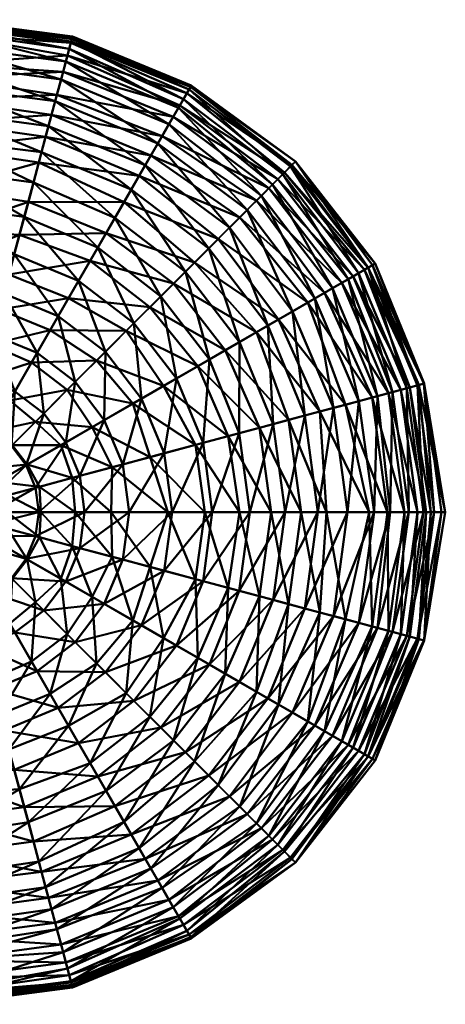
# Model space of a CAD drawing. Header units: millimetres. Extents: x -283 to 283, y -278 to 278.
# Tile 3 of 3: x 42 to 283, y -278 to 278. Entities that reach past the tile are written whole.
import ezdxf

# ---------------------------------------------------------------- set-up
doc = ezdxf.new("R2010")
doc.units = ezdxf.units.MM
doc.layers.add('A-GENM', color=13, linetype='Continuous', lineweight=30)
doc.layers.add('E-LITE-EQPM', color=33, linetype='Continuous', lineweight=30)

# ---------------------------------------------------------------- blocks, each defined once
blk = doc.blocks.new('6335_PLUSMINUS SOLO_Rotation transformation - 2700K-220638-_3D_')
at = {"layer": 'E-LITE-EQPM', "lineweight": 40}
mesh = blk.add_polyface(dxfattribs=at)
corners = [(0, 192.94, 651.04), (0, 210.08, 628.12), (49.9, 186.24, 650.68), (54.49, 203.37, 629.23), (0, 225.92, 605.42), (58.41, 217.99, 604.91), (0, 240.29, 582.54), (62.21, 232.19, 582.71), (0, 253.22, 559.54), (65.48, 244.36, 559.12), (0, 263.67, 534.82), (68.22, 254.61, 534.7), (0, 271.68, 508.94), (70.13, 261.73, 507.93), (0, 275.02, 479.35), (71.26, 265.96, 479.77), (0, 276.75, 450.76), (71.58, 267.13, 450.53), (0, 278.19, 424.54), (71.98, 268.61, 424.43), (0, 277.45, 398.39), (71.75, 267.79, 398.18), (0, 274.36, 372.35), (71.02, 265.04, 372.38), (0, 270.23, 347.69), (69.11, 257.92, 345), (0, 253.16, 315.2), (66.62, 248.64, 318.46), (0, 245.43, 292.8), (63.15, 235.67, 291.78), (0, 233.05, 269.42), (60.15, 224.5, 269.01), (0, 220.18, 248.07), (56.78, 211.92, 247.61), (0, 205.46, 227.9), (52.94, 197.58, 227.43), (0, 182.53, 206.06), (46.98, 175.32, 205.58), (95.93, 166.16, 648.1), (105.2, 182.21, 628.88), (113.12, 195.93, 606.11), (120.26, 208.29, 582.97), (126.5, 219.1, 559.15), (131.88, 228.42, 534.95), (134.74, 233.37, 505.8), (137.86, 238.79, 480.28), (136.65, 236.69, 371.38), (132.6, 229.67, 343.48), (128.96, 223.36, 318.85), (122.65, 212.44, 292.71), (116.34, 201.5, 269.17), (109.7, 190, 247.61), (101.09, 175.09, 226.19)]
mesh.append_faces([[corners[k] for k in face] for face in [(0, 1, 2), (1, 3, 2), (1, 4, 3), (4, 5, 3), (4, 6, 5), (6, 7, 5), (6, 8, 7), (8, 9, 7), (8, 10, 9), (10, 11, 9), (10, 12, 11), (12, 13, 11), (12, 14, 13), (14, 15, 13), (14, 16, 15), (16, 17, 15), (16, 18, 17), (18, 19, 17), (18, 20, 19), (20, 21, 19), (20, 22, 21), (22, 23, 21), (22, 24, 23), (24, 25, 23), (24, 26, 25), (26, 27, 25), (26, 28, 27), (28, 29, 27), (28, 30, 29), (30, 31, 29), (30, 32, 31), (32, 33, 31), (32, 34, 33), (34, 35, 33), (34, 36, 35), (36, 37, 35), (2, 3, 38), (3, 39, 38), (3, 5, 39), (5, 40, 39), (5, 7, 40), (7, 9, 41), (9, 11, 42), (11, 13, 43), (13, 15, 44), (15, 17, 45), (23, 25, 46), (25, 27, 47), (27, 29, 48), (29, 31, 49), (31, 33, 50), (33, 35, 51), (35, 52, 51), (35, 37, 52)]])
mesh = blk.add_polyface(dxfattribs=at)
corners = [(62.21, 232.19, 582.71), (120.26, 208.29, 582.97), (113.12, 195.93, 606.11), (65.48, 244.36, 559.12), (126.5, 219.1, 559.15), (68.22, 254.61, 534.7), (131.88, 228.42, 534.95), (70.13, 261.73, 507.93), (134.74, 233.37, 505.8), (71.26, 265.96, 479.77), (137.86, 238.79, 480.28), (71.58, 267.13, 450.53), (138.83, 240.47, 451.86), (71.98, 268.61, 424.43), (139.15, 241.01, 424.65), (71.75, 267.79, 398.18), (138.71, 240.25, 398.36), (71.02, 265.04, 372.38), (136.65, 236.69, 371.38), (69.11, 257.92, 345), (132.6, 229.67, 343.48), (66.62, 248.64, 318.46), (128.96, 223.36, 318.85), (63.15, 235.67, 291.78), (122.65, 212.44, 292.71), (60.15, 224.5, 269.01), (116.34, 201.5, 269.17), (56.78, 211.92, 247.61), (109.7, 190, 247.61), (86.33, 149.54, 668.58), (121.82, 121.82, 667.36), (106.63, 106.63, 683.75), (95.93, 166.16, 648.1), (135.8, 135.8, 648.59), (105.2, 182.21, 628.88), (148.99, 148.99, 629.62), (160.7, 160.7, 608.33), (170.8, 170.8, 584.95), (178.75, 178.75, 558.79), (185.13, 185.13, 531.9), (190.98, 190.98, 506.66), (195.18, 195.18, 480.67), (198.04, 198.04, 426.6), (196.09, 196.09, 398.26), (191.76, 191.76, 369.45), (188.08, 188.08, 344.13), (183.03, 183.03, 319.56), (176.04, 176.04, 295.26), (166.5, 166.5, 270.95), (154.42, 154.42, 247.03), (101.09, 175.09, 226.19), (140.91, 140.91, 224.68), (90.93, 157.49, 205.74), (129.14, 129.14, 206.11), (81.89, 141.84, 188.79), (115.74, 115.74, 188.75), (69.77, 120.84, 171.73), (102.35, 102.35, 173.63), (149.35, 86.23, 667.9), (166.33, 96.03, 648.63), (175.99, 101.61, 226.73), (158.37, 91.44, 206.22)]
mesh.append_faces([[corners[k] for k in face] for face in [(0, 1, 2), (3, 4, 1), (5, 6, 4), (7, 8, 6), (9, 10, 8), (11, 12, 10), (11, 13, 12), (13, 14, 12), (13, 15, 14), (15, 16, 14), (15, 17, 16), (17, 18, 16), (19, 20, 18), (21, 22, 20), (23, 24, 22), (25, 26, 24), (27, 28, 26), (29, 30, 31), (29, 32, 30), (32, 33, 30), (32, 34, 33), (34, 35, 33), (34, 2, 35), (2, 36, 35), (2, 1, 36), (1, 37, 36), (1, 4, 37), (4, 38, 37), (4, 6, 38), (6, 8, 39), (8, 10, 40), (10, 12, 41), (14, 16, 42), (16, 18, 43), (18, 20, 44), (20, 22, 45), (22, 24, 46), (24, 26, 47), (26, 48, 47), (26, 28, 48), (28, 49, 48), (28, 50, 49), (50, 51, 49), (50, 52, 51), (52, 53, 51), (52, 54, 53), (54, 55, 53), (56, 57, 55), (30, 33, 58), (33, 35, 59), (51, 53, 60), (53, 61, 60), (53, 55, 61)]])
mesh = blk.add_polyface(dxfattribs=at)
corners = [(131.88, 228.42, 534.95), (185.13, 185.13, 531.9), (178.75, 178.75, 558.79), (134.74, 233.37, 505.8), (190.98, 190.98, 506.66), (137.86, 238.79, 480.28), (195.18, 195.18, 480.67), (138.83, 240.47, 451.86), (198.12, 198.12, 454.86), (139.15, 241.01, 424.65), (198.04, 198.04, 426.6), (138.71, 240.25, 398.36), (196.09, 196.09, 398.26), (136.65, 236.69, 371.38), (191.76, 191.76, 369.45), (132.6, 229.67, 343.48), (188.08, 188.08, 344.13), (128.96, 223.36, 318.85), (183.03, 183.03, 319.56), (122.65, 212.44, 292.71), (176.04, 176.04, 295.26), (148.99, 148.99, 629.62), (182.42, 105.32, 629.48), (166.33, 96.03, 648.63), (160.7, 160.7, 608.33), (196.39, 113.39, 607.27), (170.8, 170.8, 584.95), (209.09, 120.72, 584.75), (219.02, 126.45, 558.99), (227.94, 131.6, 534.09), (233.71, 134.93, 506.35), (239.2, 138.1, 480.91), (241.6, 139.49, 453.42), (243.13, 140.37, 427.32), (239.12, 138.06, 397.06), (237, 136.83, 371.72), (230.6, 133.14, 344.37), (224.34, 129.53, 319.72), (214.5, 123.84, 294.38), (166.5, 166.5, 270.95), (205.02, 118.37, 271.76), (154.42, 154.42, 247.03), (188.39, 108.77, 246.54), (140.91, 140.91, 224.68), (175.99, 101.61, 226.73), (244.38, 65.48, 559.15), (252.96, 67.78, 532.03), (261.11, 69.96, 507), (267, 71.54, 481.18), (270.74, 72.54, 454.98), (270.83, 72.57, 426.93), (267.86, 71.77, 398.26), (262.76, 70.41, 370.21), (257.67, 69.04, 344.79), (250.6, 67.15, 320.02)]
mesh.append_faces([[corners[k] for k in face] for face in [(0, 1, 2), (3, 4, 1), (5, 6, 4), (7, 8, 6), (7, 9, 8), (9, 10, 8), (11, 12, 10), (13, 14, 12), (15, 16, 14), (17, 18, 16), (19, 20, 18), (21, 22, 23), (21, 24, 22), (24, 25, 22), (24, 26, 25), (26, 27, 25), (26, 2, 27), (2, 28, 27), (2, 1, 28), (1, 29, 28), (1, 4, 29), (4, 30, 29), (4, 6, 30), (6, 31, 30), (6, 8, 31), (8, 32, 31), (8, 10, 32), (10, 33, 32), (10, 12, 33), (12, 34, 33), (12, 14, 34), (14, 35, 34), (14, 16, 35), (16, 36, 35), (16, 18, 36), (18, 37, 36), (18, 20, 37), (20, 38, 37), (20, 39, 38), (39, 40, 38), (39, 41, 40), (41, 42, 40), (41, 43, 42), (43, 44, 42), (28, 29, 45), (29, 30, 46), (30, 31, 47), (31, 32, 48), (32, 33, 49), (33, 34, 50), (34, 35, 51), (35, 36, 52), (36, 37, 53), (37, 38, 54)]])
mesh = blk.add_polyface(dxfattribs=at)
corners = [(0, 78.68, 718.6), (0, 103.67, 708.89), (20.38, 76.04, 718.94), (26.83, 100.12, 708.78), (0, 127.85, 697.62), (33.09, 123.48, 697.59), (0, 150.87, 684), (39.05, 145.74, 684.04), (0, 172.58, 668.29), (44.68, 166.73, 668.4), (0, 192.94, 651.04), (49.9, 186.24, 650.68), (0, 182.53, 206.06), (0, 159.12, 186.86), (46.98, 175.32, 205.58), (41.94, 156.53, 188.07), (0, 139.57, 171.74), (35.97, 134.23, 171.53), (0, 119.73, 158.7), (30.67, 114.47, 158.31), (0, 98.54, 147.35), (25.36, 94.66, 147.2), (0, 78.67, 138.39), (20.15, 75.2, 138.21), (39.36, 68.17, 718.83), (51.95, 89.98, 710.19), (63.89, 110.66, 697.33), (75.43, 130.65, 683.96), (86.33, 149.54, 668.58), (95.93, 166.16, 648.1), (90.93, 157.49, 205.74), (101.09, 175.09, 226.19), (81.89, 141.84, 188.79), (69.77, 120.84, 171.73), (59.27, 102.66, 158.32), (48.82, 84.55, 147.11), (36.43, 63.09, 137.1), (73.52, 73.52, 710.63), (55.69, 55.69, 719.2), (90.54, 90.54, 698.51), (106.63, 106.63, 683.75), (115.74, 115.74, 188.75), (102.35, 102.35, 173.63), (85.6, 85.6, 159.11), (68.99, 68.99, 147.09)]
mesh.append_faces([[corners[k] for k in face] for face in [(0, 1, 2), (1, 3, 2), (1, 4, 3), (4, 5, 3), (4, 6, 5), (6, 7, 5), (6, 8, 7), (8, 9, 7), (8, 10, 9), (10, 11, 9), (12, 13, 14), (13, 15, 14), (13, 16, 15), (16, 17, 15), (16, 18, 17), (18, 19, 17), (18, 20, 19), (20, 21, 19), (20, 22, 21), (22, 23, 21), (2, 3, 24), (3, 25, 24), (3, 5, 25), (5, 26, 25), (5, 7, 26), (7, 27, 26), (7, 9, 27), (9, 28, 27), (9, 11, 28), (11, 29, 28), (14, 30, 31), (14, 15, 30), (15, 32, 30), (15, 17, 32), (17, 33, 32), (17, 19, 33), (19, 34, 33), (19, 21, 34), (21, 35, 34), (21, 23, 35), (23, 36, 35), (25, 37, 38), (25, 26, 37), (26, 39, 37), (26, 27, 39), (27, 40, 39), (27, 28, 40), (32, 33, 41), (33, 34, 42), (34, 43, 42), (34, 35, 43), (35, 44, 43), (35, 36, 44)]])
mesh = blk.add_polyface(dxfattribs=at)
corners = [(182.42, 105.32, 629.48), (196.39, 113.39, 607.27), (203.41, 54.5, 629.34), (219.57, 58.83, 608.43), (209.09, 120.72, 584.75), (233.88, 62.67, 586.08), (219.02, 126.45, 558.99), (244.38, 65.48, 559.15), (227.94, 131.6, 534.09), (252.96, 67.78, 532.03), (233.71, 134.93, 506.35), (261.11, 69.96, 507), (239.2, 138.1, 480.91), (267, 71.54, 481.18), (241.6, 139.49, 453.42), (270.74, 72.54, 454.98), (243.13, 140.37, 427.32), (270.83, 72.57, 426.93), (239.12, 138.06, 397.06), (267.86, 71.77, 398.26), (237, 136.83, 371.72), (262.76, 70.41, 370.21), (230.6, 133.14, 344.37), (257.67, 69.04, 344.79), (224.34, 129.53, 319.72), (250.6, 67.15, 320.02), (214.5, 123.84, 294.38), (241.51, 64.71, 296.02), (205.02, 118.37, 271.76), (226.31, 60.64, 270.21), (188.39, 108.77, 246.54), (211.89, 56.78, 247.6), (210.76, 0, 629.75), (192.25, 0, 649.16), (227.54, 0, 608.91), (242.47, 0, 586.72), (251.68, 0, 556.87), (262.25, 0, 532.6), (270.49, 0, 507.25), (276.46, 0, 481.24), (280.58, 0, 455.32), (282.8, 0, 429.57), (274.62, 0, 395.57), (272.03, 0, 370.21), (267.02, 0, 345), (259.65, 0, 320.18), (250.19, 0, 296.13), (239.76, 0, 273.69), (215.61, 0, 245.43), (194.07, 52, 225.53), (201.35, 0, 225.76)]
mesh.append_faces([[corners[k] for k in face] for face in [(0, 1, 2), (1, 3, 2), (1, 4, 3), (4, 5, 3), (4, 6, 5), (6, 7, 5), (8, 9, 7), (10, 11, 9), (12, 13, 11), (14, 15, 13), (16, 17, 15), (18, 19, 17), (20, 21, 19), (22, 23, 21), (24, 25, 23), (26, 27, 25), (26, 28, 27), (28, 29, 27), (28, 30, 29), (30, 31, 29), (2, 32, 33), (2, 3, 32), (3, 34, 32), (3, 5, 34), (5, 35, 34), (5, 7, 35), (7, 36, 35), (7, 9, 36), (9, 37, 36), (9, 11, 37), (11, 38, 37), (11, 13, 38), (13, 39, 38), (13, 15, 39), (15, 40, 39), (15, 17, 40), (17, 41, 40), (17, 19, 41), (19, 42, 41), (19, 21, 42), (21, 43, 42), (21, 23, 43), (23, 44, 43), (23, 25, 44), (25, 45, 44), (25, 27, 45), (27, 46, 45), (27, 29, 46), (29, 47, 46), (29, 31, 47), (31, 48, 47), (31, 49, 48), (49, 50, 48)]])
mesh = blk.add_polyface(dxfattribs=at)
corners = [(90.54, 90.54, 698.51), (110.92, 64.04, 698.65), (89.93, 51.92, 709.85), (106.63, 106.63, 683.75), (130.69, 75.45, 684.15), (121.82, 121.82, 667.36), (149.35, 86.23, 667.9), (135.8, 135.8, 648.59), (166.33, 96.03, 648.63), (115.74, 115.74, 188.75), (142.78, 82.43, 189.24), (158.37, 91.44, 206.22), (102.35, 102.35, 173.63), (123.48, 71.29, 172.84), (85.6, 85.6, 159.11), (106.05, 61.23, 159.56), (100.37, 26.89, 710.26), (123.88, 33.19, 699.46), (145.89, 39.09, 684.62), (166.13, 44.51, 666.42), (185.52, 49.71, 648.63), (182.42, 105.32, 629.48), (203.41, 54.5, 629.34), (188.39, 108.77, 246.54), (175.99, 101.61, 226.73), (211.89, 56.78, 247.6), (194.07, 52, 225.53), (177.67, 47.61, 206.72), (159.96, 42.86, 189.54), (141.52, 37.92, 174.27), (115.79, 31.03, 158.74), (83.01, 47.93, 146.63), (94.38, 25.29, 147.13), (104, 0, 710.74), (78.75, 0, 719.13), (128.33, 0, 699.8), (150.89, 0, 684.07), (172.17, 0, 667), (192.25, 0, 649.16), (201.35, 0, 225.76), (184.28, 0, 206.87), (166.43, 0, 189.88), (146.79, 0, 174.37), (125.8, 0, 160.61), (93.74, 0, 146.06)]
mesh.append_faces([[corners[k] for k in face] for face in [(0, 1, 2), (0, 3, 1), (3, 4, 1), (3, 5, 4), (5, 6, 4), (7, 8, 6), (9, 10, 11), (9, 12, 10), (12, 13, 10), (12, 14, 13), (14, 15, 13), (2, 1, 16), (1, 17, 16), (1, 4, 17), (4, 18, 17), (4, 6, 18), (6, 19, 18), (6, 8, 19), (8, 20, 19), (8, 21, 20), (21, 22, 20), (23, 24, 25), (24, 26, 25), (24, 11, 26), (11, 27, 26), (11, 10, 27), (10, 28, 27), (10, 13, 28), (13, 29, 28), (13, 15, 29), (15, 30, 29), (15, 31, 30), (31, 32, 30), (16, 33, 34), (16, 17, 33), (17, 35, 33), (17, 18, 35), (18, 36, 35), (18, 19, 36), (19, 37, 36), (19, 20, 37), (20, 38, 37), (20, 22, 38), (26, 27, 39), (27, 40, 39), (27, 28, 40), (28, 41, 40), (28, 29, 41), (29, 42, 41), (29, 30, 42), (30, 43, 42), (30, 32, 43), (32, 44, 43)]])
mesh = blk.add_polyface(dxfattribs=at)
corners = [(20.38, 76.04, 718.94), (39.36, 68.17, 718.83), (26.42, 45.76, 724.88), (13.46, 50.23, 130.11), (26.35, 45.64, 130.24), (36.43, 63.09, 137.1), (37.4, 37.4, 725.45), (18.78, 18.78, 729.29), (55.69, 55.69, 719.2), (51.95, 89.98, 710.19), (50.99, 50.99, 136.93), (68.99, 68.99, 147.09), (37.77, 37.77, 130.36), (17.08, 29.58, 125.44), (24.81, 24.81, 125.56), (23, 13.28, 729.17), (45.8, 26.44, 725.41), (68.17, 39.36, 718.87), (73.52, 73.52, 710.63), (89.93, 51.92, 709.85), (90.54, 90.54, 698.51), (85.6, 85.6, 159.11), (106.05, 61.23, 159.56), (83.01, 47.93, 146.63), (65.39, 37.75, 137.68), (46.35, 26.76, 130.38), (29.58, 17.08, 125.44), (25.63, 6.87, 728.76), (51.05, 13.68, 725.03), (76.03, 20.37, 718.79), (100.37, 26.89, 710.26), (94.38, 25.29, 147.13), (71.72, 19.22, 137.41), (53.24, 14.27, 130.66), (35.41, 9.49, 125.77), (14.96, 8.64, 122.46), (19.87, 5.33, 122.75), (26.55, 0, 728.99), (52.88, 0, 725.33), (78.75, 0, 719.13), (93.74, 0, 146.06), (73.48, 0, 137.23), (54, 0, 130.47), (35.09, 0, 125.56), (18.73, 0, 122.58)]
mesh.append_faces([[corners[k] for k in face] for face in [(0, 1, 2), (3, 4, 5), (2, 6, 7), (2, 1, 6), (1, 8, 6), (1, 9, 8), (5, 10, 11), (5, 4, 10), (4, 12, 10), (4, 13, 12), (13, 14, 12), (7, 6, 15), (6, 16, 15), (6, 8, 16), (8, 17, 16), (8, 18, 17), (18, 19, 17), (18, 20, 19), (21, 11, 22), (11, 23, 22), (11, 10, 23), (10, 24, 23), (10, 12, 24), (12, 25, 24), (12, 14, 25), (14, 26, 25), (15, 16, 27), (16, 28, 27), (16, 17, 28), (17, 29, 28), (17, 19, 29), (19, 30, 29), (23, 24, 31), (24, 32, 31), (24, 25, 32), (25, 33, 32), (25, 26, 33), (26, 34, 33), (26, 35, 34), (35, 36, 34), (27, 28, 37), (28, 38, 37), (28, 29, 38), (29, 39, 38), (29, 30, 39), (31, 32, 40), (32, 41, 40), (32, 33, 41), (33, 42, 41), (33, 34, 42), (34, 43, 42), (34, 36, 43), (36, 44, 43)]])
mesh = blk.add_polyface(dxfattribs=at)
corners = [(26.55, 0, 728.99), (52.88, 0, 725.33), (25.63, -6.87, 728.76), (51.05, -13.68, 725.03), (78.75, 0, 719.13), (76.03, -20.37, 718.79), (104, 0, 710.74), (93.74, 0, 146.06), (73.48, 0, 137.23), (94.38, -25.29, 147.13), (71.72, -19.22, 137.41), (54, 0, 130.47), (53.24, -14.27, 130.66), (35.09, 0, 125.56), (35.41, -9.49, 125.77), (18.73, 0, 122.58), (19.87, -5.33, 122.75), (23, -13.28, 729.17), (45.8, -26.44, 725.41), (68.17, -39.36, 718.87), (100.37, -26.89, 710.26), (89.93, -51.92, 709.85), (83.01, -47.93, 146.63), (65.39, -37.75, 137.68), (46.35, -26.76, 130.38), (29.58, -17.08, 125.44), (18.78, -18.78, 729.29), (37.4, -37.4, 725.45), (55.69, -55.69, 719.2), (73.52, -73.52, 710.63), (110.92, -64.04, 698.65), (106.05, -61.23, 159.56), (85.6, -85.6, 159.11), (68.99, -68.99, 147.09), (50.99, -50.99, 136.93), (37.77, -37.77, 130.36), (24.81, -24.81, 125.56), (13.28, -23.01, 729.4), (26.42, -45.76, 724.88), (39.36, -68.17, 718.83), (48.82, -84.55, 147.11), (36.43, -63.09, 137.1), (26.35, -45.64, 130.24), (13.7, -51.12, 725.86), (20.38, -76.04, 718.94), (20.15, -75.2, 138.21)]
mesh.append_faces([[corners[k] for k in face] for face in [(0, 1, 2), (1, 3, 2), (1, 4, 3), (4, 5, 3), (4, 6, 5), (7, 8, 9), (8, 10, 9), (8, 11, 10), (11, 12, 10), (11, 13, 12), (13, 14, 12), (13, 15, 14), (15, 16, 14), (2, 3, 17), (3, 18, 17), (3, 5, 18), (5, 19, 18), (5, 20, 19), (20, 21, 19), (9, 10, 22), (10, 23, 22), (10, 12, 23), (12, 24, 23), (12, 14, 24), (14, 25, 24), (14, 16, 25), (17, 18, 26), (18, 27, 26), (18, 19, 27), (19, 28, 27), (19, 21, 28), (21, 29, 28), (21, 30, 29), (31, 22, 32), (22, 33, 32), (22, 23, 33), (23, 34, 33), (23, 24, 34), (24, 35, 34), (24, 25, 35), (25, 36, 35), (26, 27, 37), (27, 38, 37), (27, 28, 38), (28, 39, 38), (28, 29, 39), (33, 34, 40), (34, 41, 40), (34, 35, 41), (35, 42, 41), (35, 36, 42), (38, 39, 43), (39, 44, 43), (41, 42, 45)]])
mesh = blk.add_polyface(dxfattribs=at)
corners = [(104, 0, 710.74), (100.37, -26.89, 710.26), (76.03, -20.37, 718.79), (128.33, 0, 699.8), (123.88, -33.19, 699.46), (150.89, 0, 684.07), (145.89, -39.09, 684.62), (172.17, 0, 667), (166.13, -44.51, 666.42), (192.25, 0, 649.16), (185.52, -49.71, 648.63), (210.76, 0, 629.75), (201.35, 0, 225.76), (184.28, 0, 206.87), (194.07, -52, 225.53), (177.67, -47.61, 206.72), (166.43, 0, 189.88), (159.96, -42.86, 189.54), (146.79, 0, 174.37), (141.52, -37.92, 174.27), (125.8, 0, 160.61), (115.79, -31.03, 158.74), (93.74, 0, 146.06), (94.38, -25.29, 147.13), (89.93, -51.92, 709.85), (110.92, -64.04, 698.65), (130.69, -75.45, 684.15), (149.35, -86.23, 667.9), (166.33, -96.03, 648.63), (203.41, -54.5, 629.34), (182.42, -105.32, 629.48), (219.57, -58.83, 608.43), (196.39, -113.39, 607.27), (211.89, -56.78, 247.6), (188.39, -108.77, 246.54), (175.99, -101.61, 226.73), (158.37, -91.44, 206.22), (142.78, -82.43, 189.24), (123.48, -71.29, 172.84), (106.05, -61.23, 159.56), (83.01, -47.93, 146.63), (90.54, -90.54, 698.51), (106.63, -106.63, 683.75), (121.82, -121.82, 667.36), (129.14, -129.14, 206.11), (115.74, -115.74, 188.75), (102.35, -102.35, 173.63), (85.6, -85.6, 159.11)]
mesh.append_faces([[corners[k] for k in face] for face in [(0, 1, 2), (0, 3, 1), (3, 4, 1), (3, 5, 4), (5, 6, 4), (5, 7, 6), (7, 8, 6), (7, 9, 8), (9, 10, 8), (9, 11, 10), (12, 13, 14), (13, 15, 14), (13, 16, 15), (16, 17, 15), (16, 18, 17), (18, 19, 17), (18, 20, 19), (20, 21, 19), (20, 22, 21), (22, 23, 21), (1, 4, 24), (4, 25, 24), (4, 6, 25), (6, 26, 25), (6, 8, 26), (8, 27, 26), (8, 10, 27), (10, 28, 27), (10, 29, 28), (29, 30, 28), (31, 32, 30), (33, 14, 34), (14, 35, 34), (14, 15, 35), (15, 36, 35), (15, 17, 36), (17, 37, 36), (17, 19, 37), (19, 38, 37), (19, 21, 38), (21, 39, 38), (21, 23, 39), (23, 40, 39), (25, 26, 41), (26, 42, 41), (26, 27, 42), (27, 43, 42), (27, 28, 43), (36, 37, 44), (37, 38, 45), (38, 46, 45), (38, 39, 46), (39, 47, 46)]])
mesh = blk.add_polyface(dxfattribs=at)
corners = [(210.76, 0, 629.75), (203.41, -54.5, 629.34), (185.52, -49.71, 648.63), (227.54, 0, 608.91), (219.57, -58.83, 608.43), (242.47, 0, 586.72), (233.88, -62.67, 586.08), (251.68, 0, 556.87), (244.38, -65.48, 559.15), (262.25, 0, 532.6), (252.96, -67.78, 532.03), (270.49, 0, 507.25), (261.11, -69.96, 507), (276.46, 0, 481.24), (267, -71.54, 481.18), (280.58, 0, 455.32), (270.74, -72.54, 454.98), (282.8, 0, 429.57), (270.83, -72.57, 426.93), (274.62, 0, 395.57), (267.86, -71.77, 398.26), (272.03, 0, 370.21), (262.76, -70.41, 370.21), (267.02, 0, 345), (257.67, -69.04, 344.79), (259.65, 0, 320.18), (250.6, -67.15, 320.02), (250.19, 0, 296.13), (241.51, -64.71, 296.02), (239.76, 0, 273.69), (226.31, -60.64, 270.21), (215.61, 0, 245.43), (211.89, -56.78, 247.6), (201.35, 0, 225.76), (194.07, -52, 225.53), (182.42, -105.32, 629.48), (196.39, -113.39, 607.27), (209.09, -120.72, 584.75), (219.02, -126.45, 558.99), (227.94, -131.6, 534.09), (233.71, -134.93, 506.35), (239.2, -138.1, 480.91), (241.6, -139.49, 453.42), (243.13, -140.37, 427.32), (239.12, -138.06, 397.06), (237, -136.83, 371.72), (230.6, -133.14, 344.37), (224.34, -129.53, 319.72), (214.5, -123.84, 294.38), (205.02, -118.37, 271.76), (188.39, -108.77, 246.54)]
mesh.append_faces([[corners[k] for k in face] for face in [(0, 1, 2), (0, 3, 1), (3, 4, 1), (3, 5, 4), (5, 6, 4), (5, 7, 6), (7, 8, 6), (7, 9, 8), (9, 10, 8), (9, 11, 10), (11, 12, 10), (11, 13, 12), (13, 14, 12), (13, 15, 14), (15, 16, 14), (15, 17, 16), (17, 18, 16), (17, 19, 18), (19, 20, 18), (19, 21, 20), (21, 22, 20), (21, 23, 22), (23, 24, 22), (23, 25, 24), (25, 26, 24), (25, 27, 26), (27, 28, 26), (27, 29, 28), (29, 30, 28), (29, 31, 30), (31, 32, 30), (31, 33, 32), (33, 34, 32), (1, 4, 35), (4, 6, 36), (6, 37, 36), (6, 8, 37), (8, 38, 37), (8, 10, 38), (10, 39, 38), (10, 12, 39), (12, 14, 40), (14, 16, 41), (16, 18, 42), (18, 20, 43), (20, 22, 44), (22, 24, 45), (24, 26, 46), (26, 28, 47), (28, 48, 47), (28, 30, 48), (30, 49, 48), (30, 32, 49), (32, 50, 49)]])
mesh = blk.add_polyface(dxfattribs=at)
corners = [(110.92, -64.04, 698.65), (90.54, -90.54, 698.51), (73.52, -73.52, 710.63), (51.95, -89.98, 710.19), (39.36, -68.17, 718.83), (63.89, -110.66, 697.33), (106.63, -106.63, 683.75), (75.43, -130.65, 683.96), (102.35, -102.35, 173.63), (69.77, -120.84, 171.73), (81.89, -141.84, 188.79), (85.6, -85.6, 159.11), (59.27, -102.66, 158.32), (68.99, -68.99, 147.09), (48.82, -84.55, 147.11), (20.38, -76.04, 718.94), (26.83, -100.12, 708.78), (33.09, -123.48, 697.59), (39.05, -145.74, 684.04), (86.33, -149.54, 668.58), (44.68, -166.73, 668.4), (95.93, -166.16, 648.1), (49.9, -186.24, 650.68), (105.2, -182.21, 628.88), (101.09, -175.09, 226.19), (90.93, -157.49, 205.74), (52.94, -197.58, 227.43), (46.98, -175.32, 205.58), (41.94, -156.53, 188.07), (35.97, -134.23, 171.53), (30.67, -114.47, 158.31), (25.36, -94.66, 147.2), (36.43, -63.09, 137.1), (20.15, -75.2, 138.21), (0, -78.68, 718.6), (0, -103.67, 708.89), (0, -127.85, 697.62), (0, -150.87, 684), (0, -172.58, 668.29), (0, -182.53, 206.06), (0, -159.12, 186.86), (0, -139.57, 171.74), (0, -119.73, 158.7), (0, -98.54, 147.35), (0, -78.67, 138.39)]
mesh.append_faces([[corners[k] for k in face] for face in [(0, 1, 2), (2, 3, 4), (2, 1, 3), (1, 5, 3), (1, 6, 5), (6, 7, 5), (8, 9, 10), (8, 11, 9), (11, 12, 9), (11, 13, 12), (13, 14, 12), (4, 3, 15), (3, 16, 15), (3, 5, 16), (5, 17, 16), (5, 7, 17), (7, 18, 17), (7, 19, 18), (19, 20, 18), (19, 21, 20), (21, 22, 20), (21, 23, 22), (24, 25, 26), (25, 27, 26), (25, 10, 27), (10, 28, 27), (10, 9, 28), (9, 29, 28), (9, 12, 29), (12, 30, 29), (12, 14, 30), (14, 31, 30), (14, 32, 31), (32, 33, 31), (15, 16, 34), (16, 35, 34), (16, 17, 35), (17, 36, 35), (17, 18, 36), (18, 37, 36), (18, 20, 37), (20, 38, 37), (20, 22, 38), (27, 28, 39), (28, 40, 39), (28, 29, 40), (29, 41, 40), (29, 30, 41), (30, 42, 41), (30, 31, 42), (31, 43, 42), (31, 33, 43), (33, 44, 43)]])
mesh = blk.add_polyface(dxfattribs=at)
corners = [(261.11, -69.96, 507), (233.71, -134.93, 506.35), (227.94, -131.6, 534.09), (267, -71.54, 481.18), (239.2, -138.1, 480.91), (270.74, -72.54, 454.98), (241.6, -139.49, 453.42), (270.83, -72.57, 426.93), (243.13, -140.37, 427.32), (267.86, -71.77, 398.26), (239.12, -138.06, 397.06), (262.76, -70.41, 370.21), (237, -136.83, 371.72), (257.67, -69.04, 344.79), (230.6, -133.14, 344.37), (250.6, -67.15, 320.02), (224.34, -129.53, 319.72), (166.33, -96.03, 648.63), (182.42, -105.32, 629.48), (135.8, -135.8, 648.59), (196.39, -113.39, 607.27), (148.99, -148.99, 629.62), (160.7, -160.7, 608.33), (209.09, -120.72, 584.75), (170.8, -170.8, 584.95), (219.02, -126.45, 558.99), (178.75, -178.75, 558.79), (185.13, -185.13, 531.9), (190.98, -190.98, 506.66), (195.18, -195.18, 480.67), (198.12, -198.12, 454.86), (198.04, -198.04, 426.6), (196.09, -196.09, 398.26), (191.76, -191.76, 369.45), (188.08, -188.08, 344.13), (183.03, -183.03, 319.56), (214.5, -123.84, 294.38), (176.04, -176.04, 295.26), (205.02, -118.37, 271.76), (166.5, -166.5, 270.95), (188.39, -108.77, 246.54), (154.42, -154.42, 247.03), (175.99, -101.61, 226.73), (158.37, -91.44, 206.22), (140.91, -140.91, 224.68), (126.5, -219.1, 559.15), (131.88, -228.42, 534.95), (134.74, -233.37, 505.8), (137.86, -238.79, 480.28), (138.83, -240.47, 451.86), (139.15, -241.01, 424.65), (138.71, -240.25, 398.36), (136.65, -236.69, 371.38), (132.6, -229.67, 343.48), (128.96, -223.36, 318.85)]
mesh.append_faces([[corners[k] for k in face] for face in [(0, 1, 2), (3, 4, 1), (5, 6, 4), (7, 8, 6), (9, 10, 8), (11, 12, 10), (13, 14, 12), (15, 16, 14), (17, 18, 19), (18, 20, 21), (20, 22, 21), (20, 23, 22), (23, 24, 22), (23, 25, 24), (25, 26, 24), (25, 2, 26), (2, 27, 26), (2, 1, 27), (1, 28, 27), (1, 4, 28), (4, 29, 28), (4, 6, 29), (6, 30, 29), (6, 8, 30), (8, 31, 30), (8, 10, 31), (10, 32, 31), (10, 12, 32), (12, 33, 32), (12, 14, 33), (14, 34, 33), (14, 16, 34), (16, 35, 34), (16, 36, 35), (36, 37, 35), (36, 38, 37), (38, 39, 37), (38, 40, 39), (40, 41, 39), (40, 42, 41), (42, 43, 44), (26, 27, 45), (27, 28, 46), (28, 29, 47), (29, 30, 48), (30, 49, 48), (30, 31, 49), (31, 50, 49), (31, 32, 50), (32, 33, 51), (33, 34, 52), (34, 35, 53), (35, 37, 54)]])
mesh = blk.add_polyface(dxfattribs=at)
corners = [(166.33, -96.03, 648.63), (135.8, -135.8, 648.59), (121.82, -121.82, 667.36), (182.42, -105.32, 629.48), (148.99, -148.99, 629.62), (175.99, -101.61, 226.73), (140.91, -140.91, 224.68), (154.42, -154.42, 247.03), (158.37, -91.44, 206.22), (129.14, -129.14, 206.11), (142.78, -82.43, 189.24), (115.74, -115.74, 188.75), (106.63, -106.63, 683.75), (75.43, -130.65, 683.96), (86.33, -149.54, 668.58), (95.93, -166.16, 648.1), (105.2, -182.21, 628.88), (160.7, -160.7, 608.33), (113.12, -195.93, 606.11), (170.8, -170.8, 584.95), (120.26, -208.29, 582.97), (178.75, -178.75, 558.79), (126.5, -219.1, 559.15), (185.13, -185.13, 531.9), (131.88, -228.42, 534.95), (190.98, -190.98, 506.66), (134.74, -233.37, 505.8), (195.18, -195.18, 480.67), (137.86, -238.79, 480.28), (196.09, -196.09, 398.26), (138.71, -240.25, 398.36), (139.15, -241.01, 424.65), (191.76, -191.76, 369.45), (136.65, -236.69, 371.38), (188.08, -188.08, 344.13), (132.6, -229.67, 343.48), (183.03, -183.03, 319.56), (128.96, -223.36, 318.85), (176.04, -176.04, 295.26), (122.65, -212.44, 292.71), (166.5, -166.5, 270.95), (116.34, -201.5, 269.17), (109.7, -190, 247.61), (101.09, -175.09, 226.19), (90.93, -157.49, 205.74), (81.89, -141.84, 188.79), (102.35, -102.35, 173.63), (58.41, -217.99, 604.91), (62.21, -232.19, 582.71), (65.48, -244.36, 559.12), (68.22, -254.61, 534.7), (70.13, -261.73, 507.93), (138.83, -240.47, 451.86), (71.26, -265.96, 479.77), (71.58, -267.13, 450.53), (71.98, -268.61, 424.43), (71.75, -267.79, 398.18), (71.02, -265.04, 372.38), (69.11, -257.92, 345), (66.62, -248.64, 318.46), (63.15, -235.67, 291.78), (60.15, -224.5, 269.01)]
mesh.append_faces([[corners[k] for k in face] for face in [(0, 1, 2), (3, 4, 1), (5, 6, 7), (8, 9, 6), (10, 11, 9), (12, 2, 13), (2, 14, 13), (2, 1, 14), (1, 15, 14), (1, 4, 15), (4, 16, 15), (4, 17, 16), (17, 18, 16), (17, 19, 18), (19, 20, 18), (19, 21, 20), (21, 22, 20), (23, 24, 22), (25, 26, 24), (27, 28, 26), (29, 30, 31), (32, 33, 30), (34, 35, 33), (36, 37, 35), (38, 39, 37), (38, 40, 39), (40, 41, 39), (40, 7, 41), (7, 42, 41), (7, 6, 42), (6, 43, 42), (6, 9, 43), (9, 44, 43), (9, 11, 44), (11, 45, 44), (11, 46, 45), (18, 20, 47), (20, 22, 48), (22, 24, 49), (24, 26, 50), (26, 28, 51), (28, 52, 53), (52, 54, 53), (52, 31, 54), (31, 55, 54), (31, 30, 55), (30, 56, 55), (30, 33, 56), (33, 35, 57), (35, 37, 58), (37, 39, 59), (39, 41, 60), (41, 42, 61)]])
mesh = blk.add_polyface(dxfattribs=at)
corners = [(105.2, -182.21, 628.88), (54.49, -203.37, 629.23), (49.9, -186.24, 650.68), (113.12, -195.93, 606.11), (58.41, -217.99, 604.91), (120.26, -208.29, 582.97), (62.21, -232.19, 582.71), (126.5, -219.1, 559.15), (65.48, -244.36, 559.12), (131.88, -228.42, 534.95), (68.22, -254.61, 534.7), (134.74, -233.37, 505.8), (70.13, -261.73, 507.93), (137.86, -238.79, 480.28), (71.26, -265.96, 479.77), (136.65, -236.69, 371.38), (71.02, -265.04, 372.38), (71.75, -267.79, 398.18), (132.6, -229.67, 343.48), (69.11, -257.92, 345), (128.96, -223.36, 318.85), (66.62, -248.64, 318.46), (122.65, -212.44, 292.71), (63.15, -235.67, 291.78), (116.34, -201.5, 269.17), (60.15, -224.5, 269.01), (109.7, -190, 247.61), (56.78, -211.92, 247.61), (101.09, -175.09, 226.19), (52.94, -197.58, 227.43), (0, -192.94, 651.04), (0, -172.58, 668.29), (0, -210.08, 628.12), (0, -225.92, 605.42), (0, -240.29, 582.54), (0, -253.22, 559.54), (0, -263.67, 534.82), (0, -271.68, 508.94), (0, -275.02, 479.35), (71.58, -267.13, 450.53), (0, -276.75, 450.76), (71.98, -268.61, 424.43), (0, -278.19, 424.54), (0, -277.45, 398.39), (0, -274.36, 372.35), (0, -270.23, 347.69), (0, -253.16, 315.2), (0, -245.43, 292.8), (0, -233.05, 269.42), (0, -220.18, 248.07), (0, -205.46, 227.9), (46.98, -175.32, 205.58), (0, -182.53, 206.06)]
mesh.append_faces([[corners[k] for k in face] for face in [(0, 1, 2), (0, 3, 1), (3, 4, 1), (5, 6, 4), (7, 8, 6), (9, 10, 8), (11, 12, 10), (13, 14, 12), (15, 16, 17), (18, 19, 16), (20, 21, 19), (22, 23, 21), (24, 25, 23), (26, 27, 25), (26, 28, 27), (28, 29, 27), (2, 30, 31), (2, 1, 30), (1, 32, 30), (1, 4, 32), (4, 33, 32), (4, 6, 33), (6, 34, 33), (6, 8, 34), (8, 35, 34), (8, 10, 35), (10, 36, 35), (10, 12, 36), (12, 37, 36), (12, 14, 37), (14, 38, 37), (14, 39, 38), (39, 40, 38), (39, 41, 40), (41, 42, 40), (41, 17, 42), (17, 43, 42), (17, 16, 43), (16, 44, 43), (16, 19, 44), (19, 45, 44), (19, 21, 45), (21, 46, 45), (21, 23, 46), (23, 47, 46), (23, 25, 47), (25, 48, 47), (25, 27, 48), (27, 49, 48), (27, 29, 49), (29, 50, 49), (29, 51, 50), (51, 52, 50)]])

msp = doc.modelspace()

# ---------------------------------------------------------------- block references
at = {"layer": 'A-GENM', "lineweight": 40}
msp.add_blockref('6335_PLUSMINUS SOLO_Rotation transformation - 2700K-220638-_3D_', (0, 0), dxfattribs=at)

doc.saveas('drawing.dxf')
